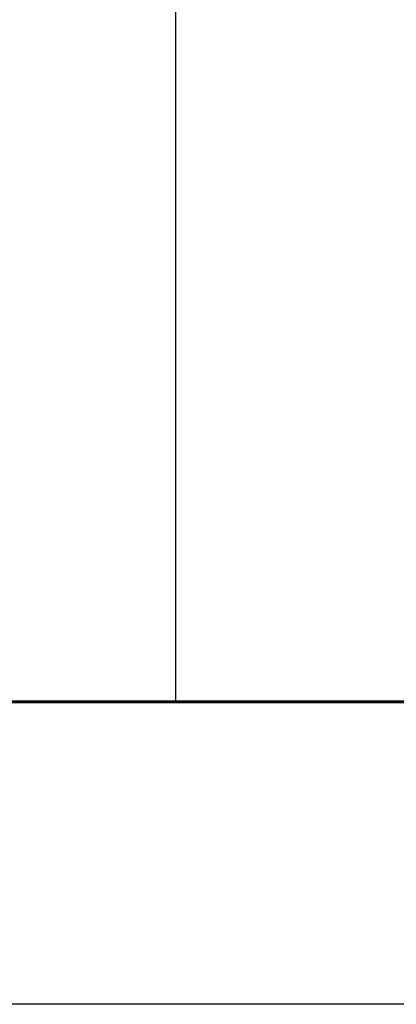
# Model space of a CAD drawing. Header units: inches. Extents: x 656 to 1264, y 0 to 424.
# Tile 7 of 15: x 1196.27 to 1202.49, y -0.48 to 15.79. Entities that reach past the tile are written whole.
import ezdxf

# ---------------------------------------------------------------- set-up
doc = ezdxf.new("R2010")
doc.units = ezdxf.units.IN
doc.header["$MEASUREMENT"] = 0

# ---------------------------------------------------------------- blocks, each defined once
blk = doc.blocks.new('*U26')
at = {"color": 0, "ltscale": 25}
blk.add_lwpolyline([(-59400, 42000), (0, 42000), (0, 0), (-59400, 0)], close=True, dxfattribs=at)
at = {"color": 0, "lineweight": 60, "ltscale": 25}
blk.add_lwpolyline([(-57400, 41500), (-500, 41500), (-500, 500), (-57400, 500)], close=True, dxfattribs=at)

msp = doc.modelspace()

# ---------------------------------------------------------------- linework, layer by layer
at = {"color": 7}
msp.add_line((1061.843294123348, 4.519619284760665), (1246.84329412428, 4.519619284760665), dxfattribs=at)
msp.add_line((1061.843294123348, 4.519619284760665), (1246.84329412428, 4.519619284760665), dxfattribs=at)
msp.add_lwpolyline([(1198.843294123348, 34.51961928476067), (1198.843294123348, 4.519619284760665)], dxfattribs=at)

# ---------------------------------------------------------------- block references
at = {"xscale": 0.01, "yscale": 0.01, "zscale": 0.01}
msp.add_blockref('*U26', (1251.84329412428, -0.4803807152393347), dxfattribs=at)

doc.saveas('drawing.dxf')
